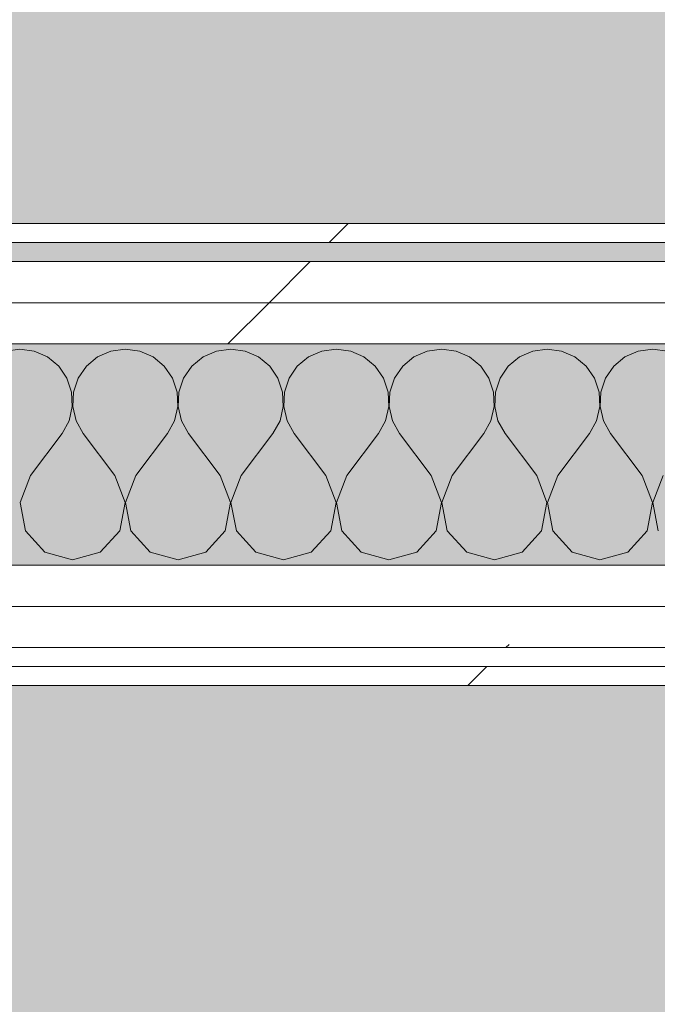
# Model space of a CAD drawing. Header units: millimetres. Extents: x -40968 to 13979, y -19284 to 4746.
# Tile 225 of 234: x -11967 to -11765, y 1863 to 2174. Entities that reach past the tile are written whole.
import ezdxf
from ezdxf.enums import TextEntityAlignment as Align

# ---------------------------------------------------------------- set-up
doc = ezdxf.new("R2010")
doc.units = ezdxf.units.MM
doc.header["$MEASUREMENT"] = 0
doc.linetypes.add('Wipeout_Contour', pattern=[1000, 0, -1000])
for name, color, linetype in [('14_PAV_Paviment existent', 7, 'Continuous'), ('Nuevo_05_AUX_Treball', 7, 'Continuous'), ('Nuevo_08_E_Envans secs', 7, 'Continuous'), ('Nuevo_09_EI_Mobiliari general', 7, 'Continuous')]:
    doc.layers.add(name, color=color, linetype=linetype)
for name, color, linetype, lineweight, true_color in [('14_PAV_Paviment existent_Pluma_Nº__102', 7, 'Continuous', 5, 0xcccccc), ('Nuevo_05_AUX_Treball_Pluma_Nº__3', 7, 'Continuous', 5, 0xa4a4a4), ('Nuevo_08_E_Envans secs_Pluma_Nº__102', 7, 'Continuous', 5, 0xcccccc), ('Nuevo_08_E_Envans secs_Pluma_Nº__171', 171, 'Continuous', 13, 0xaaaaff), ('Nuevo_08_E_Envans secs_Pluma_Nº__177', 7, 'Continuous', 15, 0xf7e046)]:
    doc.layers.add(name, color=color, linetype=linetype, lineweight=lineweight, true_color=true_color)
for name, color, linetype, lineweight in [('14_PAV_Paviment existent_Pluma_Nº__89', 7, 'Continuous', 5), ('Nuevo_08_E_Envans secs_Pluma_Nº__1', 7, 'Continuous', 5), ('Nuevo_09_EI_Mobiliari general_Pluma_Nº__1', 7, 'Continuous', 5), ('Nuevo_Sellos de Zona Archicad_Pluma_Nº__1', 7, 'Continuous', 5)]:
    doc.layers.add(name, color=color, linetype=linetype, lineweight=lineweight)
doc.styles.add('Estilo_Generado_1', font='txt')
doc.styles.add('Estilo_Generado_2', font='txt')
pattern_1 = [(45, (0, 0), (-183.848, 183.848), [195, -65]), (45, (7e-14, 183.85), (-183.848, 183.848), [195, -65])]

# ---------------------------------------------------------------- blocks, each defined once
blk = doc.blocks.new('Planta 2_Sala Informes_2_1', base_point=(-9836.52, 760.19))
at = {"layer": 'Nuevo_05_AUX_Treball', "linetype": 'Continuous', "lineweight": 0, "true_color": 0xfee7e7}
blk.add_hatch(color=7, dxfattribs=at).paths.add_polyline_path([(-12282.84, -1131.2), (-7436.11, -1128.98), (-7436.11, -968.98), (-7142, -968.98), (-7142, 1963.55), (-8005.11, 1963.55), (-8005.11, 2039.55), (-11482.84, 2039.55), (-11482.84, 1963.55), (-12282.84, 1963.55)])
at = {"layer": 'Nuevo_05_AUX_Treball_Pluma_Nº__3', "color": 253, "linetype": 'Continuous', "lineweight": 5, "true_color": 0xa4a4a4, "flags": 128}
blk.add_lwpolyline([(-12282.84, -1131.2), (-7436.11, -1128.98), (-7436.11, -968.98), (-7142, -968.98), (-7142, 1963.55), (-8005.11, 1963.55), (-8005.11, 2039.55), (-11482.84, 2039.55), (-11482.84, 1963.55), (-12282.84, 1963.55)], close=True, dxfattribs=at)
at = {"layer": 'Nuevo_Sellos de Zona Archicad_Pluma_Nº__1', "color": 7, "lineweight": 5, "style": 'Estilo_Generado_2'}
for tag, p in [('ROOM_NAME', (-9836.52, 702.03)), ('ROOM_NUMBER', (-9836.52, 477.64)), ('ROOM_AREA', (-9836.52, 250.27))]:
    blk.add_attdef(tag, text='', height=120, dxfattribs=at).set_placement(p, align=Align.TOP_LEFT)
blk = doc.blocks.new('Planta 2_Passadís_5_1', base_point=(-1416.7, 3400.2))
at = {"layer": 'Nuevo_05_AUX_Treball', "linetype": 'Continuous', "lineweight": 0, "true_color": 0xe5e5e5}
blk.add_hatch(color=254, dxfattribs=at).paths.add_polyline_path([(-28277.4, 3863.45), (-28277.4, 2109.55), (-1619.32, 2109.55), (-1682.64, -12338.98), (-3637.99, -12338.98), (-3641.2, -17111.12), (363.89, -17130.66), (363.89, -11988.98), (6068.89, -11988.98), (6068.89, -9207.42), (358.89, -9207.42), (358.89, 2108.94), (7332.11, 2109.55), (7331.95, 3863.45)])
at = {"layer": 'Nuevo_05_AUX_Treball_Pluma_Nº__3', "color": 253, "linetype": 'Continuous', "lineweight": 5, "true_color": 0xa4a4a4, "flags": 128}
blk.add_lwpolyline([(-28277.4, 3863.45), (-28277.4, 2109.55), (-1619.32, 2109.55), (-1682.64, -12338.98), (-3637.99, -12338.98), (-3641.2, -17111.12), (363.89, -17130.66), (363.89, -11988.98), (6068.89, -11988.98), (6068.89, -9207.42), (358.89, -9207.42), (358.89, 2108.94), (7332.11, 2109.55), (7331.95, 3863.45)], close=True, dxfattribs=at)
at = {"layer": 'Nuevo_Sellos de Zona Archicad_Pluma_Nº__1', "color": 7, "lineweight": 5, "style": 'Estilo_Generado_1'}
for tag, p in [('ROOM_NAME', (-1416.7, 3342.05)), ('ROOM_NUMBER', (-1416.7, 3117.65)), ('ROOM_AREA', (-1416.7, 2890.28))]:
    blk.add_attdef(tag, text='', height=120, dxfattribs=at).set_placement(p, align=Align.TOP_LEFT)
blk = doc.blocks.new('Forjado_1_1', base_point=(7332.11, 1999.55))
at = {"layer": '14_PAV_Paviment existent_Pluma_Nº__102', "linetype": 'Continuous', "lineweight": 0, "true_color": 0x333333}
blk.add_hatch(color=250, dxfattribs=at).paths.add_polyline_path([(7332.11, 1999.55), (7332.11, 3863.45), (-28267.53, 3863.45), (-28277.4, 1999.55)])
at = {"layer": '14_PAV_Paviment existent_Pluma_Nº__89', "color": 7, "linetype": 'Continuous', "lineweight": 5, "flags": 128}
blk.add_lwpolyline([(7332.11, 1999.55), (-28277.4, 1999.55), (-28267.53, 3863.45), (7332.11, 3863.45)], close=True, dxfattribs=at)
blk = doc.blocks.new('Forjado_3_1', base_point=(-12282.84, 1963.55))
at = {"layer": 'Nuevo_09_EI_Mobiliari general', "linetype": 'Continuous', "lineweight": 0, "true_color": 0xffffff}
blk.add_hatch(color=7, dxfattribs=at).paths.add_polyline_path([(-12282.84, 1963.55), (-12282.84, -1128.98), (-7154.41, -1128.98), (-7167.86, 1963.55), (-7955.11, 1963.55), (-7955.11, -328.98), (-11482.84, -328.98), (-11482.84, 1963.55)])
at = {"layer": 'Nuevo_09_EI_Mobiliari general_Pluma_Nº__1', "color": 7, "linetype": 'Continuous', "lineweight": 5, "flags": 128}
blk.add_lwpolyline([(-12282.84, 1963.55), (-12282.84, -1128.98), (-7154.41, -1128.98), (-7167.86, 1963.55), (-7955.11, 1963.55), (-7955.11, -328.98), (-11482.84, -328.98), (-11482.84, 1963.55)], close=True, dxfattribs=at)
blk = doc.blocks.new('*X406')
at = {"layer": 'Nuevo_08_E_Envans secs_Pluma_Nº__102', "color": 254, "linetype": 'Continuous', "lineweight": 5, "true_color": 0xcccccc}
for p, q in [((-11966.67, 2069.89), (-11971.22, 2069.25)), ((-11962.11, 2069.25), (-11966.67, 2069.89)), ((-11957.9, 2067.4), (-11962.11, 2069.25)), ((-11954.36, 2064.47), (-11957.9, 2067.4)), ((-11942.1, 2067.4), (-11945.64, 2064.47)), ((-11937.89, 2069.25), (-11942.1, 2067.4)), ((-11933.33, 2069.89), (-11937.89, 2069.25)), ((-11928.78, 2069.25), (-11933.33, 2069.89)), ((-11924.57, 2067.4), (-11928.78, 2069.25)), ((-11921.03, 2064.47), (-11924.57, 2067.4)), ((-11908.76, 2067.4), (-11912.3, 2064.47)), ((-11904.55, 2069.25), (-11908.76, 2067.4)), ((-11900, 2069.89), (-11904.55, 2069.25)), ((-11895.45, 2069.25), (-11900, 2069.89)), ((-11891.24, 2067.4), (-11895.45, 2069.25)), ((-11887.7, 2064.47), (-11891.24, 2067.4)), ((-11875.43, 2067.4), (-11878.97, 2064.47)), ((-11871.22, 2069.25), (-11875.43, 2067.4)), ((-11866.67, 2069.89), (-11871.22, 2069.25)), ((-11862.11, 2069.25), (-11866.67, 2069.89)), ((-11857.9, 2067.4), (-11862.11, 2069.25)), ((-11854.36, 2064.47), (-11857.9, 2067.4)), ((-11842.1, 2067.4), (-11845.64, 2064.47)), ((-11837.89, 2069.25), (-11842.1, 2067.4)), ((-11833.33, 2069.89), (-11837.89, 2069.25)), ((-11828.78, 2069.25), (-11833.33, 2069.89)), ((-11824.57, 2067.4), (-11828.78, 2069.25)), ((-11821.03, 2064.47), (-11824.57, 2067.4)), ((-11808.76, 2067.4), (-11812.3, 2064.47)), ((-11804.55, 2069.25), (-11808.76, 2067.4)), ((-11800, 2069.89), (-11804.55, 2069.25)), ((-11795.45, 2069.25), (-11800, 2069.89)), ((-11791.24, 2067.4), (-11795.45, 2069.25)), ((-11787.7, 2064.47), (-11791.24, 2067.4)), ((-11775.43, 2067.4), (-11778.97, 2064.47)), ((-11771.22, 2069.25), (-11775.43, 2067.4)), ((-11766.67, 2069.89), (-11771.22, 2069.25)), ((-11762.11, 2069.25), (-11766.67, 2069.89)), ((-11951.76, 2060.68), (-11954.36, 2064.47)), ((-11945.64, 2064.47), (-11948.24, 2060.68)), ((-11918.43, 2060.68), (-11921.03, 2064.47)), ((-11912.3, 2064.47), (-11914.91, 2060.68)), ((-11885.09, 2060.68), (-11887.7, 2064.47)), ((-11878.97, 2064.47), (-11881.57, 2060.68)), ((-11851.76, 2060.68), (-11854.36, 2064.47)), ((-11845.64, 2064.47), (-11848.24, 2060.68)), ((-11818.43, 2060.68), (-11821.03, 2064.47)), ((-11812.3, 2064.47), (-11814.91, 2060.68)), ((-11785.09, 2060.68), (-11787.7, 2064.47)), ((-11778.97, 2064.47), (-11781.57, 2060.68)), ((-11950.29, 2056.32), (-11951.76, 2060.68)), ((-11948.24, 2060.68), (-11949.71, 2056.32)), ((-11916.96, 2056.32), (-11918.43, 2060.68)), ((-11914.91, 2060.68), (-11916.38, 2056.32)), ((-11883.62, 2056.32), (-11885.09, 2060.68)), ((-11881.57, 2060.68), (-11883.04, 2056.32)), ((-11850.29, 2056.32), (-11851.76, 2060.68)), ((-11848.24, 2060.68), (-11849.71, 2056.32)), ((-11816.96, 2056.32), (-11818.43, 2060.68)), ((-11814.91, 2060.68), (-11816.38, 2056.32)), ((-11783.62, 2056.32), (-11785.09, 2060.68)), ((-11781.57, 2060.68), (-11783.04, 2056.32)), ((-11950.07, 2051.72), (-11950.29, 2056.32)), ((-11949.71, 2056.32), (-11949.93, 2051.72)), ((-11916.73, 2051.72), (-11916.96, 2056.32)), ((-11916.38, 2056.32), (-11916.6, 2051.72)), ((-11883.4, 2051.72), (-11883.62, 2056.32)), ((-11883.04, 2056.32), (-11883.27, 2051.72)), ((-11850.07, 2051.72), (-11850.29, 2056.32)), ((-11849.71, 2056.32), (-11849.93, 2051.72)), ((-11816.73, 2051.72), (-11816.96, 2056.32)), ((-11816.38, 2056.32), (-11816.6, 2051.72)), ((-11783.4, 2051.72), (-11783.62, 2056.32)), ((-11783.04, 2056.32), (-11783.27, 2051.72)), ((-11951.11, 2047.25), (-11950.07, 2051.72)), ((-11949.93, 2051.72), (-11948.89, 2047.25)), ((-11917.77, 2047.25), (-11916.73, 2051.72)), ((-11916.6, 2051.72), (-11915.56, 2047.25)), ((-11884.44, 2047.25), (-11883.4, 2051.72)), ((-11883.27, 2051.72), (-11882.23, 2047.25)), ((-11851.11, 2047.25), (-11850.07, 2051.72)), ((-11849.93, 2051.72), (-11848.89, 2047.25)), ((-11817.77, 2047.25), (-11816.73, 2051.72)), ((-11816.6, 2051.72), (-11815.56, 2047.25)), ((-11784.44, 2047.25), (-11783.4, 2051.72)), ((-11783.27, 2051.72), (-11782.23, 2047.25)), ((-11953.33, 2043.22), (-11951.11, 2047.25)), ((-11948.89, 2047.25), (-11946.67, 2043.22)), ((-11920, 2043.22), (-11917.77, 2047.25)), ((-11915.56, 2047.25), (-11913.33, 2043.22)), ((-11886.67, 2043.22), (-11884.44, 2047.25)), ((-11882.23, 2047.25), (-11880, 2043.22)), ((-11853.33, 2043.22), (-11851.11, 2047.25)), ((-11848.89, 2047.25), (-11846.67, 2043.22)), ((-11820, 2043.22), (-11817.77, 2047.25)), ((-11815.56, 2047.25), (-11813.33, 2043.22)), ((-11786.67, 2043.22), (-11784.44, 2047.25)), ((-11782.23, 2047.25), (-11780, 2043.22)), ((-11963.33, 2029.89), (-11953.33, 2043.22)), ((-11936.67, 2029.89), (-11946.67, 2043.22)), ((-11930, 2029.89), (-11920, 2043.22)), ((-11903.33, 2029.89), (-11913.33, 2043.22)), ((-11896.67, 2029.89), (-11886.67, 2043.22)), ((-11870, 2029.89), (-11880, 2043.22)), ((-11863.33, 2029.89), (-11853.33, 2043.22)), ((-11836.67, 2029.89), (-11846.67, 2043.22)), ((-11830, 2029.89), (-11820, 2043.22)), ((-11803.33, 2029.89), (-11813.33, 2043.22)), ((-11796.67, 2029.89), (-11786.67, 2043.22)), ((-11770, 2029.89), (-11780, 2043.22)), ((-11963.33, 2029.89), (-11966.6, 2021.38)), ((-11933.4, 2021.38), (-11936.67, 2029.89)), ((-11930, 2029.89), (-11933.27, 2021.38)), ((-11900.07, 2021.38), (-11903.33, 2029.89)), ((-11896.67, 2029.89), (-11899.93, 2021.38)), ((-11866.73, 2021.38), (-11870, 2029.89)), ((-11863.33, 2029.89), (-11866.6, 2021.38)), ((-11833.4, 2021.38), (-11836.67, 2029.89)), ((-11830, 2029.89), (-11833.27, 2021.38)), ((-11800.07, 2021.38), (-11803.33, 2029.89)), ((-11796.67, 2029.89), (-11799.93, 2021.38)), ((-11766.73, 2021.38), (-11770, 2029.89)), ((-11763.33, 2029.89), (-11766.6, 2021.38)), ((-11966.6, 2021.38), (-11964.91, 2012.43)), ((-11935.09, 2012.43), (-11933.4, 2021.38)), ((-11933.27, 2021.38), (-11931.57, 2012.43)), ((-11901.76, 2012.43), (-11900.07, 2021.38)), ((-11899.93, 2021.38), (-11898.24, 2012.43)), ((-11868.43, 2012.43), (-11866.73, 2021.38)), ((-11866.6, 2021.38), (-11864.91, 2012.43)), ((-11835.09, 2012.43), (-11833.4, 2021.38)), ((-11833.27, 2021.38), (-11831.57, 2012.43)), ((-11801.76, 2012.43), (-11800.07, 2021.38)), ((-11799.93, 2021.38), (-11798.24, 2012.43)), ((-11768.43, 2012.43), (-11766.73, 2021.38)), ((-11766.6, 2021.38), (-11764.91, 2012.43)), ((-11964.91, 2012.43), (-11958.76, 2005.71)), ((-11941.24, 2005.71), (-11935.09, 2012.43)), ((-11931.57, 2012.43), (-11925.43, 2005.71)), ((-11907.9, 2005.71), (-11901.76, 2012.43)), ((-11898.24, 2012.43), (-11892.1, 2005.71)), ((-11874.57, 2005.71), (-11868.43, 2012.43)), ((-11864.91, 2012.43), (-11858.76, 2005.71)), ((-11841.24, 2005.71), (-11835.09, 2012.43)), ((-11831.57, 2012.43), (-11825.43, 2005.71)), ((-11807.9, 2005.71), (-11801.76, 2012.43)), ((-11798.24, 2012.43), (-11792.1, 2005.71)), ((-11774.57, 2005.71), (-11768.43, 2012.43)), ((-11958.76, 2005.71), (-11950, 2003.22)), ((-11950, 2003.22), (-11941.24, 2005.71)), ((-11925.43, 2005.71), (-11916.67, 2003.22)), ((-11916.67, 2003.22), (-11907.9, 2005.71)), ((-11892.1, 2005.71), (-11883.33, 2003.22)), ((-11883.33, 2003.22), (-11874.57, 2005.71)), ((-11858.76, 2005.71), (-11850, 2003.22)), ((-11850, 2003.22), (-11841.24, 2005.71)), ((-11825.43, 2005.71), (-11816.67, 2003.22)), ((-11816.67, 2003.22), (-11807.9, 2005.71)), ((-11792.1, 2005.71), (-11783.33, 2003.22)), ((-11783.33, 2003.22), (-11774.57, 2005.71))]:
    blk.add_line(p, q, dxfattribs=at)
blk = doc.blocks.new('Muro_131_1', base_point=(-11482.84, 1963.55))
at = {"layer": 'Nuevo_08_E_Envans secs', "color": 7, "lineweight": 20}
blk.add_blockref('*X406', (0, 0), dxfattribs=at)
at = {"color": 254, "linetype": 'Wipeout_Contour', "lineweight": 0, "ltscale": 50132.497553}
blk.add_wipeout([(-13225.05, 2103.55), (-11482.84, 2103.55), (-11482.84, 2109.55), (-13225.05, 2109.55)], dxfattribs=at).dxf.layer = 'Nuevo_08_E_Envans secs'
at = {"color": 254, "linetype": 'Wipeout_Contour', "lineweight": 0, "ltscale": 50113.377678}
blk.add_wipeout([(-13225.05, 2071.55), (-11482.84, 2071.55), (-11482.84, 2084.55), (-13225.05, 2084.55)], dxfattribs=at).dxf.layer = 'Nuevo_08_E_Envans secs'
at = {"color": 254, "linetype": 'Wipeout_Contour', "lineweight": 0, "ltscale": 48212.45013}
blk.add_wipeout([(-12294.84, 1975.55), (-11482.84, 1975.55), (-11482.84, 1988.55), (-12294.84, 1988.55)], dxfattribs=at).dxf.layer = 'Nuevo_08_E_Envans secs'
at = {"color": 254, "linetype": 'Wipeout_Contour', "lineweight": 0, "ltscale": 48178.578032}
blk.add_wipeout([(-12282.84, 1963.55), (-11482.84, 1963.55), (-11482.84, 1969.55), (-12282.84, 1969.55)], dxfattribs=at).dxf.layer = 'Nuevo_08_E_Envans secs'
at = {"layer": 'Nuevo_08_E_Envans secs_Pluma_Nº__171', "linetype": 'Continuous', "lineweight": 13, "true_color": 0xaaaaff}
h = blk.add_hatch(dxfattribs=at)
h.set_pattern_fill('Panellat_HPL_0001', color=161, style=0, pattern_type=2)
h.set_pattern_definition(pattern_1)
h.paths.add_polyline_path([(-13225.05, 2103.55), (-11482.84, 2103.55), (-11482.84, 2109.55), (-13225.05, 2109.55)])
h = blk.add_hatch(dxfattribs=at)
h.set_pattern_fill('Panellat_HPL_0001', color=161, style=0, pattern_type=2)
h.set_pattern_definition(pattern_1)
h.paths.add_polyline_path([(-12282.84, 1963.55), (-11482.84, 1963.55), (-11482.84, 1969.55), (-12282.84, 1969.55)])
at = {"layer": 'Nuevo_08_E_Envans secs_Pluma_Nº__177', "linetype": 'Continuous', "lineweight": 15, "true_color": 0xf7e046}
h = blk.add_hatch(dxfattribs=at)
h.set_pattern_fill('Panellat_HPL_0001', color=53, style=0, pattern_type=2)
h.set_pattern_definition(pattern_1)
h.paths.add_polyline_path([(-13225.05, 2071.55), (-11482.84, 2071.55), (-11482.84, 2084.55), (-13225.05, 2084.55)])
h = blk.add_hatch(dxfattribs=at)
h.set_pattern_fill('Panellat_HPL_0001', color=53, style=0, pattern_type=2)
h.set_pattern_definition(pattern_1)
h.paths.add_polyline_path([(-12294.84, 1975.55), (-11482.84, 1975.55), (-11482.84, 1988.55), (-12294.84, 1988.55)])
at = {"layer": 'Nuevo_08_E_Envans secs_Pluma_Nº__1', "color": 7, "linetype": 'Continuous', "lineweight": 5}
for p, q in [((-13225.05, 2103.55), (-11482.84, 2103.55)), ((-13225.05, 2071.55), (-11482.84, 2071.55)), ((-12294.84, 1975.55), (-11482.84, 1975.55)), ((-12288.84, 1969.55), (-11482.84, 1969.55))]:
    blk.add_line(p, q, dxfattribs=at)
at = {"layer": 'Nuevo_08_E_Envans secs_Pluma_Nº__1', "color": 7, "linetype": 'Continuous', "lineweight": 5, "flags": 128}
for points in [[(-11482.84, 2109.55), (-13225.05, 2109.55)], [(-12282.84, 1963.55), (-11482.84, 1963.55)]]:
    blk.add_lwpolyline(points, dxfattribs=at)
at = {"color": 254, "linetype": 'Wipeout_Contour', "lineweight": 0, "ltscale": 50122.070038}
blk.add_wipeout([(-13225.05, 2084.55), (-11482.84, 2084.55), (-11482.84, 2097.55), (-13225.05, 2097.55)], dxfattribs=at).dxf.layer = 'Nuevo_08_E_Envans secs'
at = {"color": 254, "linetype": 'Wipeout_Contour', "lineweight": 0, "ltscale": 48246.702832}
blk.add_wipeout([(-12307.84, 1988.55), (-11482.84, 1988.55), (-11482.84, 2001.55), (-12307.84, 2001.55)], dxfattribs=at).dxf.layer = 'Nuevo_08_E_Envans secs'
at = {"layer": 'Nuevo_08_E_Envans secs_Pluma_Nº__177', "linetype": 'Continuous', "lineweight": 15, "true_color": 0xf7e046}
h = blk.add_hatch(dxfattribs=at)
h.set_pattern_fill('Panellat_HPL_0001', color=53, style=0, pattern_type=2)
h.set_pattern_definition(pattern_1)
h.paths.add_polyline_path([(-13225.05, 2084.55), (-11482.84, 2084.55), (-11482.84, 2097.55), (-13225.05, 2097.55)])
h = blk.add_hatch(dxfattribs=at)
h.set_pattern_fill('Panellat_HPL_0001', color=53, style=0, pattern_type=2)
h.set_pattern_definition(pattern_1)
h.paths.add_polyline_path([(-12307.84, 1988.55), (-11482.84, 1988.55), (-11482.84, 2001.55), (-12307.84, 2001.55)])
at = {"layer": 'Nuevo_08_E_Envans secs_Pluma_Nº__1', "color": 7, "linetype": 'Continuous', "lineweight": 5}
for p, q in [((-13225.05, 2097.55), (-11482.84, 2097.55)), ((-13225.05, 2084.55), (-11482.84, 2084.55)), ((-12320.84, 2001.55), (-11482.84, 2001.55)), ((-12307.84, 1988.55), (-11482.84, 1988.55))]:
    blk.add_line(p, q, dxfattribs=at)

msp = doc.modelspace()

# ---------------------------------------------------------------- linework, layer by layer
at = {"layer": 'Nuevo_05_AUX_Treball', "color": 254, "linetype": 'Continuous', "lineweight": 0, "true_color": 0xe5e5e5, "flags": 128}
msp.add_lwpolyline([(-28277.4, 3863.45), (-28277.4, 2109.55), (-1619.32, 2109.55), (-1682.64, -12338.98), (-3637.99, -12338.98), (-3641.2, -17111.12), (363.89, -17130.66), (363.89, -11988.98), (6068.89, -11988.98), (6068.89, -9207.42), (358.89, -9207.42), (358.89, 2108.94), (7332.11, 2109.55), (7331.95, 3863.45)], close=True, dxfattribs=at)
at = {"layer": 'Nuevo_05_AUX_Treball', "color": 7, "linetype": 'Continuous', "lineweight": 0, "true_color": 0xfee7e7, "flags": 128}
msp.add_lwpolyline([(-12282.84, -1131.2), (-7436.11, -1128.98), (-7436.11, -968.98), (-7142, -968.98), (-7142, 1963.55), (-8005.11, 1963.55), (-8005.11, 2039.55), (-11482.84, 2039.55), (-11482.84, 1963.55), (-12282.84, 1963.55)], close=True, dxfattribs=at)

# ---------------------------------------------------------------- block references
at = {"layer": '14_PAV_Paviment existent', "color": 7, "linetype": 'Continuous', "lineweight": 5}
msp.add_blockref('Forjado_1_1', (7332.11, 1999.55), dxfattribs=at)
at = {"layer": 'Nuevo_05_AUX_Treball', "color": 7, "linetype": 'Continuous', "lineweight": 5}
for name, p in [('Planta 2_Passadís_5_1', (-1416.7, 3400.2)), ('Planta 2_Sala Informes_2_1', (-9836.52, 760.19))]:
    msp.add_blockref(name, p, dxfattribs=at)
at = {"layer": 'Nuevo_09_EI_Mobiliari general', "color": 7, "linetype": 'Continuous', "lineweight": 5}
msp.add_blockref('Forjado_3_1', (-12282.84, 1963.55), dxfattribs=at)

# ---------------------------------------------------------------- next in the draw order: block references
at = {"layer": 'Nuevo_08_E_Envans secs', "color": 7, "lineweight": 20}
msp.add_blockref('Muro_131_1', (-11482.84, 1963.55), dxfattribs=at)

doc.saveas('drawing.dxf')
